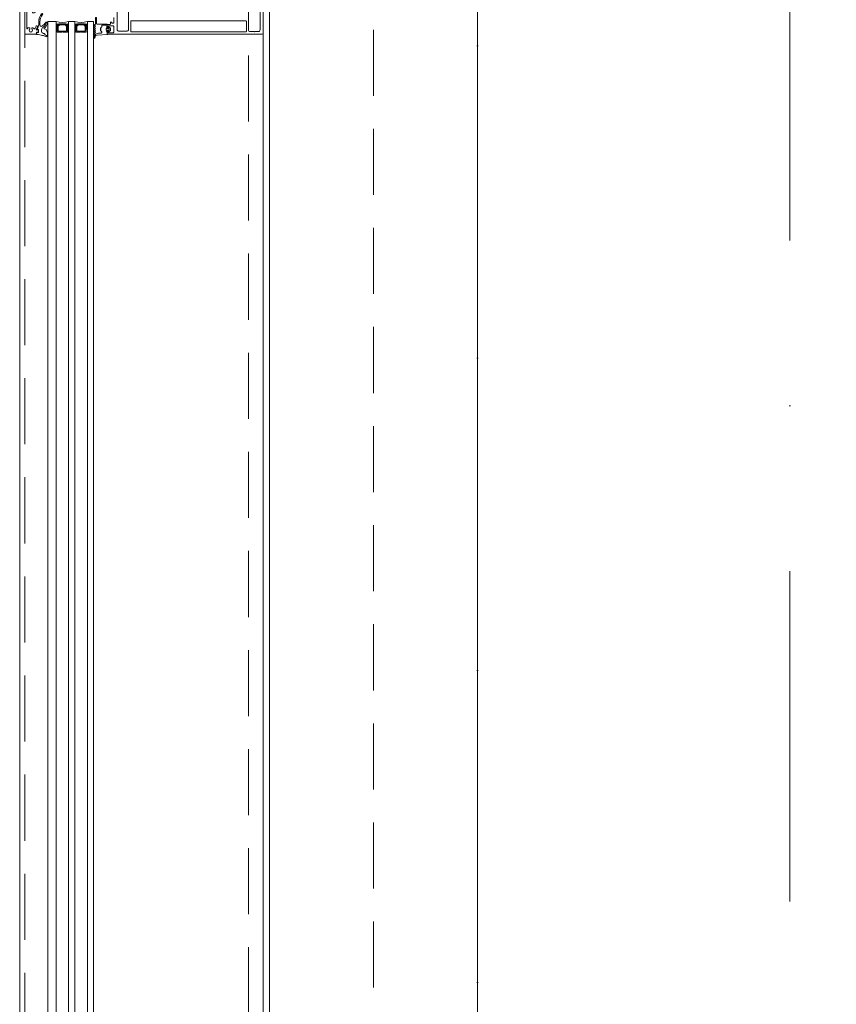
# Model space of a CAD drawing. Header units: millimetres. Extents: x 144573 to 336993, y 74252 to 247042.
# Tile 155 of 256: x 146721 to 147506, y 192465 to 193412. Entities that reach past the tile are written whole.
import ezdxf

# ---------------------------------------------------------------- set-up
doc = ezdxf.new("R2010")
doc.units = ezdxf.units.MM
for name, pattern in [('CK_Čerchovaná 50', [6, 3, -1.5, 0, -1.5]), ('ČERCHOVANÁ', [25.4, 12.7, -6.35, 0, -6.35]), ('ČÁRKOVANÁ', [19.05, 12.7, -6.35])]:
    doc.linetypes.add(name, pattern=pattern)
for name, color, linetype, lineweight in [('FASÁDA DETAILNÍ', 255, 'Continuous', 0), ('NOVA', 255, 'Continuous', 0), ('OSY', 255, 'Continuous', 0), ('TENKA', 255, 'Continuous', 0)]:
    doc.layers.add(name, color=color, linetype=linetype, lineweight=lineweight)

# ---------------------------------------------------------------- blocks, each defined once
blk = doc.blocks.new('433270')
blk.add_lwpolyline([(1, 0, 0.414364), (0, -1), (0, -1.4, 0.255924), (0.23, -1.83, -0.547723), (0.23, -3.17, 0.255924), (0, -3.6), (0, -14.6, 0.414214), (0.3, -14.9), (1.2, -14.9, 0.414214), (1.7, -14.4), (1.7, -10.3, -0.414214), (2, -10), (6, -10, 0.414248), (7, -9), (7, -7.7, 0.414179), (6.5, -7.2), (5.7, -7.2, 0.414232), (5.4, -7.5), (5.4, -8.2, -0.414198), (5.1, -8.5), (2.8, -8.5, -0.414204), (1.8, -7.5), (1.8, -4.49, -0.147432), (1.97, -3.94, 0.147461), (2.4, -2.5), (2.4, -2.3, -0.414214), (2.9, -1.8), (21.87, -1.8, -0.668178), (22.22, -2.65), (22.16, -2.72, 1), (21.59, -3.29), (21.52, -3.35, 0.198912), (21.38, -3.71), (21.38, -4.05, 0.414214), (22.08, -4.75), (22.38, -4.75, 0.576988), (22.64, -4.3, -0.311246), (24.56, -4.3, 0.576988), (24.82, -4.75), (25.3, -4.75, -0.260065), (25.3, -6.65), (24.82, -6.65, 0.576988), (24.56, -7.1, -0.311246), (22.64, -7.1, 0.576988), (22.38, -6.65), (22.08, -6.65, 0.414214), (21.38, -7.35), (21.38, -7.61, 0.267949), (21.63, -8.04), (21.89, -8.2, -0.637047), (21.73, -10), (19.83, -10.7, 0.315299), (19.5, -11.17), (19.5, -11.49, 0.520567), (20.17, -11.96), (22.83, -10.99, -0.520567), (23.5, -11.46), (23.5, -12.5, 0.414062), (24, -13), (25, -13, 0.414186), (25.5, -12.5), (25.5, -11.5, -0.414182), (26, -11), (27, -11, 0.414214), (27.5, -10.5), (27.5, -0.5, 0.414214), (27, 0), (1, 0)], format="xyb", close=True)
blk = doc.blocks.new('284325')
for points in [[(0.84, -5.23, -0.560316), (0.94, -4.73), (1.94, -4.36, 0.3153), (2.14, -4.08), (2.14, -1.89, 0.451558), (1.8, -1.59), (0.9, -1.7, -0.399586), (0.57, -1.46), (0.3, -0.07, -0.415977), (0.53, 0.29, 0.024107), (6.15, 1.24, 0.076636), (8.99, 2.34, -0.577615), (10.79, 1.3), (10.02, 1.37, 0.283171), (9.08, 0.9, -0.168429), (7.07, -0.74), (5.9, -1.16, 0.315302), (5.24, -2.1), (5.24, -4.21, 0.269719), (6.76, -6.82, -0.194797), (10.18, -11.53, -0.342663), (9.17, -11.17, 0.119207), (5.43, -7.59, 0.578571), (3.63, -8.62), (3.63, -11.77, 0.176415), (6.16, -18.72, -1), (5.24, -19.49, -0.176415), (2.43, -11.77), (2.43, -8.89, 0.208286), (0.84, -5.23)], [(8.95, -6.65), (10.32, -8.78, -0.134555), (10.79, -10.63, -0.339795), (10.19, -11.53, 0.194788), (6.76, -6.81, -0.269736), (5.25, -4.21), (5.25, -2.1, -0.315302), (5.9, -1.17), (7.07, -0.74, 0.168429), (9.09, 0.89, -0.283167), (10.01, 1.36), (10.79, 1.29), (10.79, -0.74, -0.070852), (10.71, -1.3), (9.95, -3.93, -0.241839), (9.08, -4.83), (7.93, -5.22, 0.836024), (8.08, -6.19), (8.11, -6.19, -0.255349), (8.95, -6.65)]]:
    blk.add_lwpolyline(points, format="xyb", close=True)
blk = doc.blocks.new('284336')
for points in [[(-0.7, -9.6), (-10, -9.6, 0.414511), (-10.51, -10.11), (-10.51, -15.51, -1), (-11.69, -15.51), (-11.69, -9.6), (-12.69, -8.95, -0.668884), (-12.6, -8.23), (-11.99, -8.01, 0.766384), (-11.99, -7.21), (-12.6, -6.99, -0.76831), (-12.6, -6.23), (-11.99, -6.01, 0.766384), (-11.99, -5.21), (-12.6, -4.99, -0.76831), (-12.6, -4.23), (-11.99, -4.01, 0.766384), (-11.99, -3.21), (-12.6, -2.99, -0.877523), (-12.5, -2.22), (-12.1, -2.22, 0.698129), (-11.83, -1.5, -0.220231), (-12.89, 0.78), (-12.89, 3.45, -0.157143), (-12.82, 3.68), (-12.69, 3.42, -0.067482), (-12.48, 2.53, 0.393136), (-8.66, -1.02), (-6.1, -1.02, -0.414214), (-5.61, -1.51), (-5.61, -2.22, -0.267949), (-5.85, -2.65), (-6.35, -2.93, 0.267949), (-6.61, -3.38), (-6.61, -5.84, 0.267949), (-6.35, -6.29), (-5.85, -6.57, -0.267949), (-5.61, -7), (-5.61, -8.11, 0.414215), (-5.1, -8.62), (-0.41, -8.62), (-0.41, -9.31, -0.414212), (-0.7, -9.6)], [(-0.41, 0), (-0.41, -2, 0.990243), (-0.4, -3.02), (0.9, -3.02, 0.414214), (1.21, -2.71), (1.21, -2.61, -0.668123), (1.71, -2.4), (2.75, -3.45, -0.199004), (2.89, -3.79), (2.89, -5.43, -0.199038), (2.75, -5.77), (1.71, -6.82, -0.668191), (1.21, -6.61), (1.21, -6.51, 0.414214), (0.9, -6.2), (-0.4, -6.2, 0.990269), (-0.41, -7.22), (-0.41, -8.6), (-5.1, -8.6, -0.414215), (-5.59, -8.11), (-5.59, -7, 0.267949), (-5.84, -6.56), (-6.34, -6.27, -0.267949), (-6.59, -5.84), (-6.59, -3.38, -0.267949), (-6.34, -2.95), (-5.84, -2.66, 0.267949), (-5.59, -2.22), (-5.59, -1.51, 0.414214), (-6.1, -1), (-8.66, -1, -0.393156), (-12.46, 2.53, 0.067572), (-12.67, 3.43), (-12.8, 3.7, -0.637545), (-12.12, 3.53), (-11.92, 2.53, 0.344315), (-10.06, 0.91), (0, 0.38, -0.406913), (0.39, 0), (-0.41, 0)], [(1.7, -4.31, 0.414235), (1.2, -3.81), (-0.7, -3.81, 0.414214), (-1.2, -4.31), (-1.2, -4.91, 0.414214), (-0.7, -5.41), (1.2, -5.41, 0.414235), (1.7, -4.91), (1.7, -4.31)]]:
    blk.add_lwpolyline(points, format="xyb", close=True)

msp = doc.modelspace()

# ---------------------------------------------------------------- linework, layer by layer
at = {"layer": 'FASÁDA DETAILNÍ'}
for p, q in [((146756.48, 193409.759), (146748.479, 193409.759)), ((146748.48, 191500.759), (146748.48, 193409.759)), ((146748.48, 193409.759), (146756.48, 193409.759)), ((146756.48, 193409.759), (146756.48, 191500.759)), ((146774.48, 193409.759), (146768.479, 193409.759)), ((146768.48, 191500.759), (146768.48, 193409.759)), ((146768.48, 193409.759), (146774.48, 193409.759)), ((146774.48, 193409.759), (146774.48, 191500.759)), ((146786.48, 191500.759), (146786.48, 193409.759)), ((146786.48, 193409.759), (146792.48, 193409.759)), ((146792.48, 193409.759), (146786.48, 193409.759)), ((146792.48, 193409.759), (146792.48, 191500.759)), ((146955.48, 193411.509), (146955.48, 191511.759))]:
    msp.add_line(p, q, dxfattribs=at)
for points in [[(173301.48, 174615.259), (146721.48, 174615.259), (146721.48, 198295.259), (173301.48, 198295.259)], [(173061.48, 174855.259), (146961.48, 174855.259), (146961.48, 198055.259), (173061.48, 198055.259)], [(146767.48, 193399.759), (146767.48, 193405.759), (146765.48, 193407.759), (146759.48, 193407.759), (146757.48, 193405.759), (146757.48, 193399.759), (146761.98, 193399.759), (146761.98, 193400.259), (146762.98, 193400.259), (146762.98, 193399.759)], [(146758.48, 193400.759), (146766.48, 193400.759), (146766.48, 193405.344), (146765.066, 193406.759), (146760.033, 193406.759), (146758.48, 193405.344)], [(146785.48, 193399.759), (146785.48, 193405.759), (146783.48, 193407.759), (146777.48, 193407.759), (146775.48, 193405.759), (146775.48, 193399.759), (146779.98, 193399.759), (146779.98, 193400.259), (146780.98, 193400.259), (146780.98, 193399.759)], [(146776.48, 193400.759), (146784.48, 193400.759), (146784.48, 193405.344), (146783.066, 193406.759), (146778.033, 193406.759), (146776.48, 193405.344)]]:
    msp.add_lwpolyline(points, close=True, dxfattribs=at)
at = {"layer": 'FASÁDA DETAILNÍ', "linetype": 'ČÁRKOVANÁ', "ltscale": 5}
for points in [[(173296.48, 174620.259), (146726.48, 174620.259), (146726.48, 198290.259), (173296.48, 198290.259)], [(173081.48, 174835.259), (146941.48, 174835.259), (146941.48, 198075.259), (173081.48, 198075.259)], [(172961.48, 174955.259), (147061.48, 174955.259), (147061.48, 197955.259), (172961.48, 197955.259)]]:
    msp.add_lwpolyline(points, close=True, dxfattribs=at)
at = {"layer": 'FASÁDA DETAILNÍ'}
for points in [[(146955.48, 193424.259), (146955.48, 193398.759, -0.4142135), (146954.48, 193397.759), (146954.48, 193397.759), (146805.98, 193397.759, -0.4142136), (146805.48, 193398.259), (146805.48, 193399.559, -0.4142197), (146805.98, 193400.059), (146806.48, 193400.059), (146806.48, 193399.059), (146810.98, 193399.059, 0.4142136), (146811.98, 193400.059), (146811.98, 193404.759, 0.4142136), (146810.98, 193405.759), (146806.48, 193405.759), (146806.48, 193404.059), (146805.98, 193404.059, -0.4142012), (146805.48, 193404.559), (146805.48, 193406.559, -0.4142136), (146805.98, 193407.059), (146808.123, 193407.059, 0.4142136), (146808.623, 193407.559), (146808.623, 193409.359), (146809.874, 193409.359), (146809.874, 193408.159), (146811.68, 193408.159, 0.4142136), (146811.98, 193408.459), (146811.98, 193413.757, 0.4141667)], [(146814.98, 193420.615), (146814.98, 193402.25, 0.4142136), (146816.48, 193400.75), (146819.981, 193400.75, 0.3999851), (146820.981, 193400.75), (146824.68, 193400.75, 0.4142136), (146826.18, 193402.25), (146826.18, 193420.615, -0.1316504)], [(146941.28, 193420.605), (146941.28, 193401.75, 0.4142315), (146942.78, 193400.25), (146946.49, 193400.25, 0.3999851), (146947.49, 193400.25), (146950.98, 193400.25, 0.4142315), (146952.48, 193401.75), (146952.48, 193420.605, -0.1169365)]]:
    msp.add_lwpolyline(points, format="xyb", dxfattribs=at)
msp.add_lwpolyline([(146828.68, 193399.859), (146938.78, 193399.859, 0.4142136), (146939.28, 193400.359), (146939.28, 193410.059, 0.4142136), (146938.78, 193410.559), (146828.68, 193410.559, 0.4142136), (146828.18, 193410.059), (146828.18, 193400.359, 0.4142136), (146828.68, 193399.859)], format="xyb", close=True, dxfattribs=at)
for centre, radius, start, end in [((146762.48, 193431.65), 22.699, 254.672775, 285.327225), ((146757.832, 193404.208), 3.546, 67.293824, 112.409048), ((146757.718, 193404.575), 2.897, 65.306674, 115.295152), ((146757.549, 193404.923), 2.248, 61.527342, 118.402815), ((146757.405, 193405.167), 1.712, 57.294949, 122.685651), ((146757.266, 193405.328), 1.263, 51.965628, 128.499565), ((146757.118, 193405.418), 0.879, 43.994908, 136.496438), ((146756.98, 193405.406), 0.596, 33.03656, 146.96344), ((146756.98, 193405.113), 0.596, 33.03656, 146.96344), ((146756.98, 193404.821), 0.596, 33.03656, 146.96344), ((146756.98, 193404.528), 0.596, 33.03656, 146.96344), ((146767.128, 193404.208), 3.546, 67.590952, 112.706176), ((146767.242, 193404.575), 2.897, 64.704848, 114.693326), ((146767.411, 193404.923), 2.248, 61.597185, 118.472658), ((146767.555, 193405.167), 1.712, 57.314349, 122.705051), ((146767.694, 193405.328), 1.263, 51.500435, 128.034372), ((146767.842, 193405.418), 0.879, 43.503562, 136.005092), ((146767.98, 193405.406), 0.596, 33.03656, 146.96344), ((146767.98, 193405.113), 0.596, 33.03656, 146.96344), ((146767.98, 193404.821), 0.596, 33.03656, 146.96344), ((146767.98, 193404.528), 0.596, 33.03656, 146.96344), ((146780.48, 193431.65), 22.699, 254.672775, 285.327225), ((146775.832, 193404.208), 3.546, 67.293824, 112.409048), ((146775.718, 193404.575), 2.897, 65.306674, 115.295152), ((146775.549, 193404.923), 2.248, 61.527342, 118.402815), ((146775.405, 193405.167), 1.712, 57.294949, 122.685651), ((146775.266, 193405.328), 1.263, 51.965628, 128.499565), ((146775.118, 193405.418), 0.879, 43.994908, 136.496438), ((146774.98, 193405.406), 0.596, 33.03656, 146.96344), ((146774.98, 193405.113), 0.596, 33.03656, 146.96344), ((146774.98, 193404.821), 0.596, 33.03656, 146.96344), ((146774.98, 193404.528), 0.596, 33.03656, 146.96344), ((146785.128, 193404.208), 3.546, 67.590952, 112.706176), ((146785.242, 193404.575), 2.897, 64.704848, 114.693326), ((146785.411, 193404.923), 2.248, 61.597185, 118.472658), ((146785.555, 193405.167), 1.712, 57.314349, 122.705051), ((146785.694, 193405.328), 1.263, 51.500435, 128.034372), ((146785.842, 193405.418), 0.879, 43.503562, 136.005092), ((146785.98, 193405.406), 0.596, 33.03656, 146.96344), ((146785.98, 193405.113), 0.596, 33.03656, 146.96344), ((146785.98, 193404.821), 0.596, 33.03656, 146.96344), ((146785.98, 193404.528), 0.596, 33.03656, 146.96344), ((146756.98, 193404.236), 0.596, 33.03656, 146.96344), ((146756.98, 193403.943), 0.596, 33.03656, 146.96344), ((146756.98, 193403.651), 0.596, 33.03656, 146.96344), ((146756.98, 193403.358), 0.596, 33.03656, 146.96344), ((146756.98, 193403.066), 0.596, 33.03656, 146.96344), ((146756.98, 193402.773), 0.596, 33.03656, 146.96344), ((146756.98, 193402.481), 0.596, 33.03656, 146.96344), ((146756.98, 193402.188), 0.596, 33.03656, 146.96344), ((146756.98, 193401.896), 0.596, 33.03656, 146.96344), ((146767.98, 193404.236), 0.596, 33.03656, 146.96344), ((146767.98, 193403.943), 0.596, 33.03656, 146.96344), ((146767.98, 193403.651), 0.596, 33.03656, 146.96344), ((146767.98, 193403.358), 0.596, 33.03656, 146.96344), ((146767.98, 193403.066), 0.596, 33.03656, 146.96344), ((146767.98, 193402.773), 0.596, 33.03656, 146.96344), ((146767.98, 193402.481), 0.596, 33.03656, 146.96344), ((146767.98, 193402.188), 0.596, 33.03656, 146.96344), ((146767.98, 193401.896), 0.596, 33.03656, 146.96344), ((146774.98, 193404.236), 0.596, 33.03656, 146.96344), ((146774.98, 193403.943), 0.596, 33.03656, 146.96344), ((146774.98, 193403.651), 0.596, 33.03656, 146.96344), ((146774.98, 193403.358), 0.596, 33.03656, 146.96344), ((146774.98, 193403.066), 0.596, 33.03656, 146.96344), ((146774.98, 193402.773), 0.596, 33.03656, 146.96344), ((146774.98, 193402.481), 0.596, 33.03656, 146.96344), ((146774.98, 193402.188), 0.596, 33.03656, 146.96344), ((146774.98, 193401.896), 0.596, 33.03656, 146.96344), ((146785.98, 193404.236), 0.596, 33.03656, 146.96344), ((146785.98, 193403.943), 0.596, 33.03656, 146.96344), ((146785.98, 193403.651), 0.596, 33.03656, 146.96344), ((146785.98, 193403.358), 0.596, 33.03656, 146.96344), ((146785.98, 193403.066), 0.596, 33.03656, 146.96344), ((146785.98, 193402.773), 0.596, 33.03656, 146.96344), ((146785.98, 193402.481), 0.596, 33.03656, 146.96344), ((146785.98, 193402.188), 0.596, 33.03656, 146.96344), ((146785.98, 193401.896), 0.596, 33.03656, 146.96344)]:
    msp.add_arc(centre, radius, start, end, dxfattribs=at)
at = {"layer": 'NOVA'}
msp.add_line((147161.48, 191512.759), (147161.48, 197855.259), dxfattribs=at)
at = {"layer": 'NOVA', "ltscale": 5}
msp.add_line((147161.48, 191512.759), (147161.48, 197855.259), dxfattribs=at)
at = {"layer": 'OSY', "linetype": 'ČERCHOVANÁ', "ltscale": 25}
msp.add_line((147461.48, 199232.667), (147461.48, 174158.02), dxfattribs=at)
at = {"layer": 'TENKA', "linetype": 'CK_Čerchovaná 50', "ltscale": 50}
msp.add_line((147161.48, 174855.259), (147161.48, 198055.259), dxfattribs=at)
at = {"layer": 'TENKA', "ltscale": 20}
msp.add_lwpolyline([(147161.48, 191492.759), (147161.48, 193617.759)], close=True, dxfattribs=at)

# ---------------------------------------------------------------- block references
at = {"layer": 'FASÁDA DETAILNÍ', "xscale": -1}
for name, p, rotation in [('433270', (146726.48, 193425.259), 90), ('284325', (146737.34, 193397.759), 180), ('284336', (146805.89, 193397.759), 180)]:
    msp.add_blockref(name, p, dxfattribs=dict(at, rotation=rotation))

doc.saveas('drawing.dxf')
